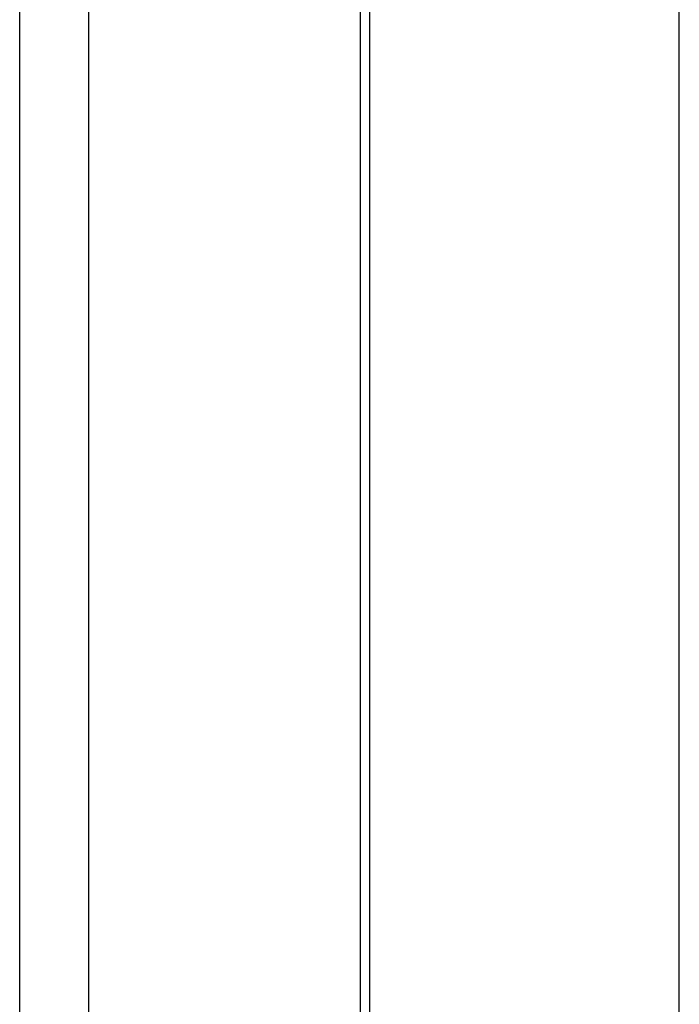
# Model space of a CAD drawing. Header units: millimetres. Extents: x -0.66 to 0.91, y -0.4 to 0.64.
# Tile 47 of 241: x -0.03143 to -0.02183, y 0.0256 to 0.03993. Entities that reach past the tile are written whole.
import ezdxf

# ---------------------------------------------------------------- set-up
doc = ezdxf.new("R2010")
doc.units = ezdxf.units.MM
doc.layers.add('FORMAT', color=7, linetype='Continuous')

msp = doc.modelspace()

# ---------------------------------------------------------------- linework, layer by layer
at = {"layer": 'FORMAT', "color": 7, "linetype": 'Continuous', "lineweight": 25}
for p, q in [((-0.031429, -0.035976), (-0.031429, 0.324024)), ((-0.030429, 0.324024), (-0.030429, -0.035976)), ((-0.026473, -0.03602), (-0.026473, 0.324067)), ((-0.026342, 0.136136), (-0.026342, 0.021911)), ((-0.021833, 0.022364), (-0.021833, 0.135921))]:
    msp.add_line(p, q, dxfattribs=at)

doc.saveas('drawing.dxf')
